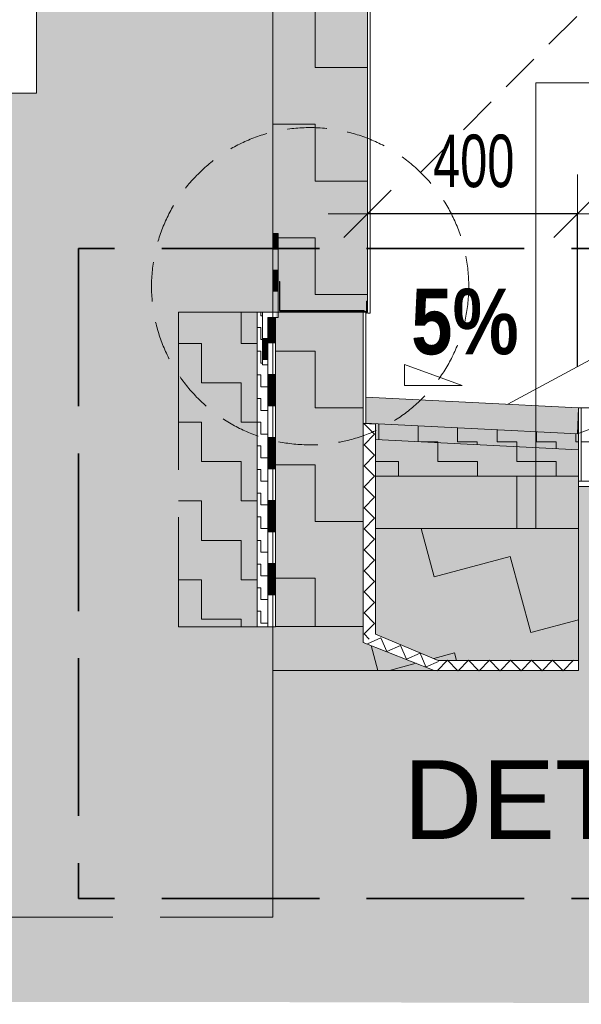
# Model space of a CAD drawing. Header units: millimetres. Extents: x 29003 to 60673, y -60985 to 17010.
# Tile 119 of 128: x 42854 to 43923, y 9017 to 10891. Entities that reach past the tile are written whole.
import ezdxf

# ---------------------------------------------------------------- set-up
doc = ezdxf.new("R2010")
doc.units = ezdxf.units.MM
doc.header["$PDMODE"] = 65
doc.linetypes.add('Carkovana 2x_1', pattern=[390, 300, -90])
doc.linetypes.add('JIS_02_1.2', pattern=[115, 75, -40])
for name, color, linetype, lineweight in [('XR$1$ŘEZY_1', 7, 'Continuous', 25), ('XR$2$ŘEZY - KOTY_ TEXTY_1', 7, 'Continuous', 25), ('XR$3$ŘEZY - FILING_1', 7, 'Continuous', 25)]:
    doc.layers.add(name, color=color, linetype=linetype, lineweight=lineweight)
doc.styles.add('ARIAL', font='ARIAL.TTF')
doc.styles.add('ARIALNARROW', font='ARIALN.TTF')
doc.dimstyles.new('DIMSTYLE_4', dxfattribs={"dimtxt": 100, "dimasz": 150, "dimexe": 0, "dimexo": 0, "dimgap": 50, "dimtad": 2, "dimdec": 0, "dimrnd": 5, "dimzin": 12, "dimdsep": 46, "dimtxsty": 'ARIALNARROW', "dimblk1": 'ALL_ML_STRICH', "dimblk2": 'ALL_ML_STRICH', "dimsah": 1, "dimcen": 0, "dimclrd": 6, "dimclre": 6, "dimclrt": 6, "dimadec": 0, "dimazin": 0, "dimtfac": 1, "dimtdec": 0, "dimtix": 1, "dimtmove": 2, "dimatfit": 3, "dimfxl": 0, "dimtzin": 0, "dimlwd": 0, "dimlwe": 13, "dimarcsym": 0})
pattern_1 = [(0, (150, 150), (75, 75), [75, -75]), (90, (150, 150), (-75, 75), [75, -75])]
pattern_2 = [(0, (75, 75), (37.5, 37.5), [37.5, -37.5]), (90, (75, 75), (-37.5, 37.5), [37.5, -37.5])]
pattern_3 = [(0, (216, 216), (108, 108), [108, -108]), (90, (216, 216), (-108, 108), [108, -108])]
pattern_4 = [(15, (212.13, 367.42), (106.066, 183.71173), [150, -150]), (105, (212.13, 367.42), (-183.71173, 106.066), [150, -150])]

# ---------------------------------------------------------------- blocks, each defined once
blk = doc.blocks.new('VZOROVÁ ČÁRA_75')
at = {"layer": 'XR$1$ŘEZY_1', "color": 7, "linetype": 'Continuous', "lineweight": 13}
for p, q in [((43345.9, 10334.2), (43325.9, 10334.2)), ((43345.9, 10324.2), (43325.9, 10324.2)), ((43345.9, 10324.2), (43325.9, 10324.2))]:
    blk.add_line(p, q, dxfattribs=at)
blk = doc.blocks.new('VZOROVÁ ČÁRA_76')
at = {"layer": 'XR$1$ŘEZY_1', "color": 7, "linetype": 'Continuous', "lineweight": 13}
for p, q in [((43315.9, 10324.2), (43315.9, 10284.2)), ((43325.9, 10284.2), (43315.9, 10284.2)), ((43315.9, 10284.2), (43315.9, 10244.2)), ((43325.9, 10283.4), (43315.9, 10283.4)), ((43325.9, 10282.6), (43315.9, 10282.6)), ((43325.9, 10281.8), (43315.9, 10281.8)), ((43325.9, 10281), (43315.9, 10281)), ((43325.9, 10280.2), (43315.9, 10280.2)), ((43325.9, 10279.4), (43315.9, 10279.4)), ((43325.9, 10278.6), (43315.9, 10278.6)), ((43325.9, 10277.8), (43315.9, 10277.8)), ((43325.9, 10277), (43315.9, 10277)), ((43325.9, 10276.2), (43315.9, 10276.2)), ((43325.9, 10275.4), (43315.9, 10275.4)), ((43325.9, 10274.6), (43315.9, 10274.6)), ((43325.9, 10273.8), (43315.9, 10273.8)), ((43325.9, 10273), (43315.9, 10273)), ((43325.9, 10272.2), (43315.9, 10272.2)), ((43325.9, 10284.2), (43325.9, 10244.2)), ((43325.9, 10284.2), (43325.9, 10244.2)), ((43325.9, 10284.2), (43325.9, 10244.2)), ((43325.9, 10284.2), (43325.9, 10244.2)), ((43325.9, 10284.2), (43325.9, 10244.2)), ((43325.9, 10271.4), (43315.9, 10271.4)), ((43325.9, 10270.6), (43315.9, 10270.6)), ((43325.9, 10269.8), (43315.9, 10269.8)), ((43325.9, 10269), (43315.9, 10269)), ((43325.9, 10268.2), (43315.9, 10268.2)), ((43325.9, 10267.4), (43315.9, 10267.4)), ((43325.9, 10266.6), (43315.9, 10266.6)), ((43325.9, 10265.8), (43315.9, 10265.8)), ((43325.9, 10265), (43315.9, 10265)), ((43325.9, 10264.2), (43315.9, 10264.2)), ((43325.9, 10263.4), (43315.9, 10263.4)), ((43325.9, 10262.6), (43315.9, 10262.6)), ((43325.9, 10261.8), (43315.9, 10261.8)), ((43325.9, 10261), (43315.9, 10261)), ((43325.9, 10260.2), (43315.9, 10260.2)), ((43325.9, 10259.4), (43315.9, 10259.4)), ((43325.9, 10258.6), (43315.9, 10258.6)), ((43325.9, 10257.8), (43315.9, 10257.8)), ((43325.9, 10257), (43315.9, 10257)), ((43325.9, 10256.2), (43315.9, 10256.2)), ((43325.9, 10255.4), (43315.9, 10255.4)), ((43325.9, 10254.6), (43315.9, 10254.6)), ((43325.9, 10253.8), (43315.9, 10253.8)), ((43325.9, 10253), (43315.9, 10253)), ((43325.9, 10252.2), (43315.9, 10252.2)), ((43325.9, 10251.4), (43315.9, 10251.4)), ((43325.9, 10250.6), (43315.9, 10250.6)), ((43325.9, 10249.8), (43315.9, 10249.8)), ((43325.9, 10249), (43315.9, 10249)), ((43325.9, 10248.2), (43315.9, 10248.2)), ((43325.9, 10247.4), (43315.9, 10247.4)), ((43325.9, 10246.6), (43315.9, 10246.6)), ((43325.9, 10245.8), (43315.9, 10245.8)), ((43325.9, 10245), (43315.9, 10245)), ((43315.9, 10244.2), (43315.9, 10234.2)), ((43325.9, 10244.2), (43315.9, 10244.2)), ((43325.9, 10244.2), (43325.9, 10234.2)), ((43325.9, 10244.2), (43325.9, 10234.2))]:
    blk.add_line(p, q, dxfattribs=at)
blk.add_lwpolyline([(43325.9, 10324.2), (43325.9, 10284.2), (43325.9, 10244.2)], dxfattribs=at)
blk.add_lwpolyline([(43325.9, 10324.2), (43325.9, 10284.2), (43325.9, 10244.2)], dxfattribs=at)
blk = doc.blocks.new('VZOROVÁ ČÁRA_77')
at = {"layer": 'XR$1$ŘEZY_1', "color": 7, "linetype": 'Continuous', "lineweight": 13}
for p, q in [((43335.9, 10454.2), (43335.9, 10484.2)), ((43335.9, 10454.2), (43335.9, 10484.2)), ((43335.9, 10454.2), (43335.9, 10484.2)), ((43335.9, 10454.2), (43335.9, 10484.2)), ((43335.9, 10454.2), (43335.9, 10484.2)), ((43335.9, 10483.8), (43345.9, 10483.8)), ((43335.9, 10483), (43345.9, 10483)), ((43335.9, 10482.2), (43345.9, 10482.2)), ((43335.9, 10481.4), (43345.9, 10481.4)), ((43335.9, 10480.6), (43345.9, 10480.6)), ((43335.9, 10479.8), (43345.9, 10479.8)), ((43335.9, 10479), (43345.9, 10479)), ((43335.9, 10478.2), (43345.9, 10478.2)), ((43345.9, 10454.2), (43345.9, 10484.2)), ((43335.9, 10477.4), (43345.9, 10477.4)), ((43335.9, 10476.6), (43345.9, 10476.6)), ((43335.9, 10475.8), (43345.9, 10475.8)), ((43335.9, 10475), (43345.9, 10475)), ((43335.9, 10474.2), (43345.9, 10474.2)), ((43335.9, 10473.4), (43345.9, 10473.4)), ((43335.9, 10472.6), (43345.9, 10472.6)), ((43335.9, 10471.8), (43345.9, 10471.8)), ((43335.9, 10471), (43345.9, 10471)), ((43335.9, 10470.2), (43345.9, 10470.2)), ((43335.9, 10469.4), (43345.9, 10469.4)), ((43335.9, 10468.6), (43345.9, 10468.6)), ((43335.9, 10467.8), (43345.9, 10467.8)), ((43335.9, 10467), (43345.9, 10467)), ((43335.9, 10466.2), (43345.9, 10466.2)), ((43335.9, 10465.4), (43345.9, 10465.4)), ((43335.9, 10464.6), (43345.9, 10464.6)), ((43335.9, 10463.8), (43345.9, 10463.8)), ((43335.9, 10463), (43345.9, 10463)), ((43335.9, 10462.2), (43345.9, 10462.2)), ((43335.9, 10461.4), (43345.9, 10461.4)), ((43335.9, 10460.6), (43345.9, 10460.6)), ((43335.9, 10459.8), (43345.9, 10459.8)), ((43335.9, 10459), (43345.9, 10459)), ((43335.9, 10458.2), (43345.9, 10458.2)), ((43335.9, 10457.4), (43345.9, 10457.4)), ((43335.9, 10456.6), (43345.9, 10456.6)), ((43335.9, 10455.8), (43345.9, 10455.8)), ((43335.9, 10455), (43345.9, 10455)), ((43335.9, 10454.2), (43345.9, 10454.2)), ((43345.9, 10414.2), (43345.9, 10454.2)), ((43335.9, 10374.2), (43335.9, 10414.2)), ((43335.9, 10374.2), (43335.9, 10414.2)), ((43335.9, 10374.2), (43335.9, 10414.2)), ((43335.9, 10374.2), (43335.9, 10414.2)), ((43335.9, 10374.2), (43335.9, 10414.2)), ((43335.9, 10414.2), (43345.9, 10414.2)), ((43335.9, 10413.4), (43345.9, 10413.4)), ((43335.9, 10412.6), (43345.9, 10412.6)), ((43335.9, 10411.8), (43345.9, 10411.8)), ((43335.9, 10411), (43345.9, 10411)), ((43335.9, 10410.2), (43345.9, 10410.2)), ((43335.9, 10409.4), (43345.9, 10409.4)), ((43335.9, 10408.6), (43345.9, 10408.6)), ((43335.9, 10407.8), (43345.9, 10407.8)), ((43335.9, 10407), (43345.9, 10407)), ((43335.9, 10406.2), (43345.9, 10406.2)), ((43335.9, 10405.4), (43345.9, 10405.4)), ((43335.9, 10404.6), (43345.9, 10404.6)), ((43335.9, 10403.8), (43345.9, 10403.8)), ((43335.9, 10403), (43345.9, 10403)), ((43345.9, 10374.2), (43345.9, 10414.2)), ((43335.9, 10402.2), (43345.9, 10402.2)), ((43335.9, 10401.4), (43345.9, 10401.4)), ((43335.9, 10400.6), (43345.9, 10400.6)), ((43335.9, 10399.8), (43345.9, 10399.8)), ((43335.9, 10399), (43345.9, 10399)), ((43335.9, 10398.2), (43345.9, 10398.2)), ((43335.9, 10397.4), (43345.9, 10397.4)), ((43335.9, 10396.6), (43345.9, 10396.6)), ((43335.9, 10395.8), (43345.9, 10395.8)), ((43335.9, 10395), (43345.9, 10395)), ((43335.9, 10394.2), (43345.9, 10394.2)), ((43335.9, 10393.4), (43345.9, 10393.4)), ((43335.9, 10392.6), (43345.9, 10392.6)), ((43335.9, 10391.8), (43345.9, 10391.8)), ((43335.9, 10391), (43345.9, 10391)), ((43335.9, 10390.2), (43345.9, 10390.2)), ((43335.9, 10389.4), (43345.9, 10389.4)), ((43335.9, 10388.6), (43345.9, 10388.6)), ((43335.9, 10387.8), (43345.9, 10387.8)), ((43335.9, 10387), (43345.9, 10387)), ((43335.9, 10386.2), (43345.9, 10386.2)), ((43335.9, 10385.4), (43345.9, 10385.4)), ((43335.9, 10384.6), (43345.9, 10384.6)), ((43335.9, 10383.8), (43345.9, 10383.8)), ((43335.9, 10383), (43345.9, 10383)), ((43335.9, 10382.2), (43345.9, 10382.2)), ((43335.9, 10381.4), (43345.9, 10381.4)), ((43335.9, 10380.6), (43345.9, 10380.6)), ((43335.9, 10379.8), (43345.9, 10379.8)), ((43335.9, 10379), (43345.9, 10379)), ((43335.9, 10378.2), (43345.9, 10378.2)), ((43335.9, 10377.4), (43345.9, 10377.4)), ((43335.9, 10376.6), (43345.9, 10376.6)), ((43335.9, 10375.8), (43345.9, 10375.8)), ((43335.9, 10375), (43345.9, 10375)), ((43335.9, 10374.2), (43345.9, 10374.2)), ((43345.9, 10334.2), (43345.9, 10374.2))]:
    blk.add_line(p, q, dxfattribs=at)
for points in [[(43335.9, 10414.2), (43335.9, 10454.2), (43335.9, 10484.2)], [(43335.9, 10414.2), (43335.9, 10454.2), (43335.9, 10484.2)], [(43335.9, 10334.2), (43335.9, 10374.2), (43335.9, 10414.2)], [(43335.9, 10334.2), (43335.9, 10374.2), (43335.9, 10414.2)]]:
    blk.add_lwpolyline(points, dxfattribs=at)
blk = doc.blocks.new('VZOROVÁ ČÁRA_78')
at = {"layer": 'XR$1$ŘEZY_1', "color": 7, "linetype": 'Continuous', "lineweight": 13}
for p, q in [((43325.9, 10276.1), (43325.9, 10324.2)), ((43325.9, 10276.1), (43325.9, 10324.2)), ((43325.9, 10276.1), (43325.9, 10324.2)), ((43325.9, 10276.1), (43325.9, 10324.2)), ((43325.9, 10276.1), (43325.9, 10324.2)), ((43325.9, 10324.1), (43340.9, 10324.1)), ((43325.9, 10322.9), (43340.9, 10322.9)), ((43325.9, 10321.7), (43340.9, 10321.7)), ((43325.9, 10320.5), (43340.9, 10320.5)), ((43325.9, 10319.3), (43340.9, 10319.3)), ((43325.9, 10318.1), (43340.9, 10318.1)), ((43325.9, 10316.9), (43340.9, 10316.9)), ((43325.9, 10315.7), (43340.9, 10315.7)), ((43325.9, 10314.5), (43340.9, 10314.5)), ((43325.9, 10313.3), (43340.9, 10313.3)), ((43325.9, 10312.1), (43340.9, 10312.1)), ((43325.9, 10310.9), (43340.9, 10310.9)), ((43325.9, 10309.7), (43340.9, 10309.7)), ((43340.9, 10276.1), (43340.9, 10324.2)), ((43325.9, 10308.5), (43340.9, 10308.5)), ((43325.9, 10307.3), (43340.9, 10307.3)), ((43325.9, 10306.1), (43340.9, 10306.1)), ((43325.9, 10304.9), (43340.9, 10304.9)), ((43325.9, 10303.7), (43340.9, 10303.7)), ((43325.9, 10302.5), (43340.9, 10302.5)), ((43325.9, 10301.3), (43340.9, 10301.3)), ((43325.9, 10300.1), (43340.9, 10300.1)), ((43325.9, 10298.9), (43340.9, 10298.9)), ((43325.9, 10297.7), (43340.9, 10297.7)), ((43325.9, 10296.5), (43340.9, 10296.5)), ((43325.9, 10295.3), (43340.9, 10295.3)), ((43325.9, 10294.1), (43340.9, 10294.1)), ((43325.9, 10292.9), (43340.9, 10292.9)), ((43325.9, 10291.7), (43340.9, 10291.7)), ((43325.9, 10290.5), (43340.9, 10290.5)), ((43325.9, 10289.3), (43340.9, 10289.3)), ((43325.9, 10288.1), (43340.9, 10288.1)), ((43325.9, 10286.9), (43340.9, 10286.9)), ((43325.9, 10285.7), (43340.9, 10285.7)), ((43325.9, 10284.5), (43340.9, 10284.5)), ((43325.9, 10283.3), (43340.9, 10283.3)), ((43325.9, 10282.1), (43340.9, 10282.1)), ((43325.9, 10280.9), (43340.9, 10280.9)), ((43325.9, 10279.7), (43340.9, 10279.7)), ((43325.9, 10278.5), (43340.9, 10278.5)), ((43325.9, 10277.3), (43340.9, 10277.3)), ((43325.9, 10276.1), (43340.9, 10276.1)), ((43340.9, 10216.1), (43340.9, 10276.1)), ((43325.9, 10156.1), (43325.9, 10216.1)), ((43325.9, 10156.1), (43325.9, 10216.1)), ((43325.9, 10156.1), (43325.9, 10216.1)), ((43325.9, 10156.1), (43325.9, 10216.1)), ((43325.9, 10156.1), (43325.9, 10216.1)), ((43325.9, 10216.1), (43340.9, 10216.1)), ((43340.9, 10156.1), (43340.9, 10216.1)), ((43325.9, 10214.9), (43340.9, 10214.9)), ((43325.9, 10213.7), (43340.9, 10213.7)), ((43325.9, 10212.5), (43340.9, 10212.5)), ((43325.9, 10211.3), (43340.9, 10211.3)), ((43325.9, 10210.1), (43340.9, 10210.1)), ((43325.9, 10208.9), (43340.9, 10208.9)), ((43325.9, 10207.7), (43340.9, 10207.7)), ((43325.9, 10206.5), (43340.9, 10206.5)), ((43325.9, 10205.3), (43340.9, 10205.3)), ((43325.9, 10204.1), (43340.9, 10204.1)), ((43325.9, 10202.9), (43340.9, 10202.9)), ((43325.9, 10201.7), (43340.9, 10201.7)), ((43325.9, 10200.5), (43340.9, 10200.5)), ((43325.9, 10199.3), (43340.9, 10199.3)), ((43325.9, 10198.1), (43340.9, 10198.1)), ((43325.9, 10196.9), (43340.9, 10196.9)), ((43325.9, 10195.7), (43340.9, 10195.7)), ((43325.9, 10194.5), (43340.9, 10194.5)), ((43325.9, 10193.3), (43340.9, 10193.3)), ((43325.9, 10192.1), (43340.9, 10192.1)), ((43325.9, 10190.9), (43340.9, 10190.9)), ((43325.9, 10189.7), (43340.9, 10189.7)), ((43325.9, 10188.5), (43340.9, 10188.5)), ((43325.9, 10187.3), (43340.9, 10187.3)), ((43325.9, 10186.1), (43340.9, 10186.1)), ((43325.9, 10184.9), (43340.9, 10184.9)), ((43325.9, 10183.7), (43340.9, 10183.7)), ((43325.9, 10182.5), (43340.9, 10182.5)), ((43325.9, 10181.3), (43340.9, 10181.3)), ((43325.9, 10180.1), (43340.9, 10180.1)), ((43325.9, 10178.9), (43340.9, 10178.9)), ((43325.9, 10177.7), (43340.9, 10177.7)), ((43325.9, 10176.5), (43340.9, 10176.5)), ((43325.9, 10175.3), (43340.9, 10175.3)), ((43325.9, 10174.1), (43340.9, 10174.1)), ((43325.9, 10172.9), (43340.9, 10172.9)), ((43325.9, 10171.7), (43340.9, 10171.7)), ((43325.9, 10170.5), (43340.9, 10170.5)), ((43325.9, 10169.3), (43340.9, 10169.3)), ((43325.9, 10168.1), (43340.9, 10168.1)), ((43325.9, 10166.9), (43340.9, 10166.9)), ((43325.9, 10165.7), (43340.9, 10165.7)), ((43325.9, 10164.5), (43340.9, 10164.5)), ((43325.9, 10163.3), (43340.9, 10163.3)), ((43325.9, 10162.1), (43340.9, 10162.1)), ((43325.9, 10160.9), (43340.9, 10160.9)), ((43325.9, 10159.7), (43340.9, 10159.7)), ((43325.9, 10158.5), (43340.9, 10158.5)), ((43325.9, 10157.3), (43340.9, 10157.3)), ((43325.9, 10156.1), (43340.9, 10156.1)), ((43340.9, 10096.1), (43340.9, 10156.1)), ((43325.9, 10036.1), (43325.9, 10096.1)), ((43325.9, 10036.1), (43325.9, 10096.1)), ((43325.9, 10036.1), (43325.9, 10096.1)), ((43325.9, 10036.1), (43325.9, 10096.1)), ((43325.9, 10036.1), (43325.9, 10096.1)), ((43325.9, 10096.1), (43340.9, 10096.1)), ((43325.9, 10094.9), (43340.9, 10094.9)), ((43325.9, 10093.7), (43340.9, 10093.7)), ((43325.9, 10092.5), (43340.9, 10092.5)), ((43325.9, 10091.3), (43340.9, 10091.3)), ((43325.9, 10090.1), (43340.9, 10090.1)), ((43325.9, 10088.9), (43340.9, 10088.9)), ((43325.9, 10087.7), (43340.9, 10087.7)), ((43325.9, 10086.5), (43340.9, 10086.5)), ((43325.9, 10085.3), (43340.9, 10085.3)), ((43325.9, 10084.1), (43340.9, 10084.1)), ((43340.9, 10036.1), (43340.9, 10096.1)), ((43325.9, 10082.9), (43340.9, 10082.9)), ((43325.9, 10081.7), (43340.9, 10081.7)), ((43325.9, 10080.5), (43340.9, 10080.5)), ((43325.9, 10079.3), (43340.9, 10079.3)), ((43325.9, 10078.1), (43340.9, 10078.1)), ((43325.9, 10076.9), (43340.9, 10076.9)), ((43325.9, 10075.7), (43340.9, 10075.7)), ((43325.9, 10074.5), (43340.9, 10074.5)), ((43325.9, 10073.3), (43340.9, 10073.3)), ((43325.9, 10072.1), (43340.9, 10072.1)), ((43325.9, 10070.9), (43340.9, 10070.9)), ((43325.9, 10069.7), (43340.9, 10069.7)), ((43325.9, 10068.5), (43340.9, 10068.5)), ((43325.9, 10067.3), (43340.9, 10067.3)), ((43325.9, 10066.1), (43340.9, 10066.1)), ((43325.9, 10064.9), (43340.9, 10064.9)), ((43325.9, 10063.7), (43340.9, 10063.7)), ((43325.9, 10062.5), (43340.9, 10062.5)), ((43325.9, 10061.3), (43340.9, 10061.3)), ((43325.9, 10060.1), (43340.9, 10060.1)), ((43325.9, 10058.9), (43340.9, 10058.9)), ((43325.9, 10057.7), (43340.9, 10057.7)), ((43325.9, 10056.5), (43340.9, 10056.5)), ((43325.9, 10055.3), (43340.9, 10055.3)), ((43325.9, 10054.1), (43340.9, 10054.1)), ((43325.9, 10052.9), (43340.9, 10052.9)), ((43325.9, 10051.7), (43340.9, 10051.7)), ((43325.9, 10050.5), (43340.9, 10050.5)), ((43325.9, 10049.3), (43340.9, 10049.3)), ((43325.9, 10048.1), (43340.9, 10048.1)), ((43325.9, 10046.9), (43340.9, 10046.9)), ((43325.9, 10045.7), (43340.9, 10045.7)), ((43325.9, 10044.5), (43340.9, 10044.5)), ((43325.9, 10043.3), (43340.9, 10043.3)), ((43325.9, 10042.1), (43340.9, 10042.1)), ((43325.9, 10040.9), (43340.9, 10040.9)), ((43325.9, 10039.7), (43340.9, 10039.7)), ((43325.9, 10038.5), (43340.9, 10038.5)), ((43325.9, 10037.3), (43340.9, 10037.3)), ((43325.9, 10036.1), (43340.9, 10036.1)), ((43340.9, 9976.1), (43340.9, 10036.1)), ((43325.9, 9916.1), (43325.9, 9976.1)), ((43325.9, 9916.1), (43325.9, 9976.1)), ((43325.9, 9916.1), (43325.9, 9976.1)), ((43325.9, 9916.1), (43325.9, 9976.1)), ((43325.9, 9916.1), (43325.9, 9976.1)), ((43325.9, 9976.1), (43340.9, 9976.1)), ((43325.9, 9974.9), (43340.9, 9974.9)), ((43325.9, 9973.7), (43340.9, 9973.7)), ((43325.9, 9972.5), (43340.9, 9972.5)), ((43340.9, 9916.1), (43340.9, 9976.1)), ((43325.9, 9971.3), (43340.9, 9971.3)), ((43325.9, 9970.1), (43340.9, 9970.1)), ((43325.9, 9968.9), (43340.9, 9968.9)), ((43325.9, 9967.7), (43340.9, 9967.7)), ((43325.9, 9966.5), (43340.9, 9966.5)), ((43325.9, 9965.3), (43340.9, 9965.3)), ((43325.9, 9964.1), (43340.9, 9964.1)), ((43325.9, 9962.9), (43340.9, 9962.9)), ((43325.9, 9961.7), (43340.9, 9961.7)), ((43325.9, 9960.5), (43340.9, 9960.5)), ((43325.9, 9959.3), (43340.9, 9959.3)), ((43325.9, 9958.1), (43340.9, 9958.1)), ((43325.9, 9956.9), (43340.9, 9956.9)), ((43325.9, 9955.7), (43340.9, 9955.7)), ((43325.9, 9954.5), (43340.9, 9954.5)), ((43325.9, 9953.3), (43340.9, 9953.3)), ((43325.9, 9952.1), (43340.9, 9952.1)), ((43325.9, 9950.9), (43340.9, 9950.9)), ((43325.9, 9949.7), (43340.9, 9949.7)), ((43325.9, 9948.5), (43340.9, 9948.5)), ((43325.9, 9947.3), (43340.9, 9947.3)), ((43325.9, 9946.1), (43340.9, 9946.1)), ((43325.9, 9944.9), (43340.9, 9944.9)), ((43325.9, 9943.7), (43340.9, 9943.7)), ((43325.9, 9942.5), (43340.9, 9942.5)), ((43325.9, 9941.3), (43340.9, 9941.3)), ((43325.9, 9940.1), (43340.9, 9940.1)), ((43325.9, 9938.9), (43340.9, 9938.9)), ((43325.9, 9937.7), (43340.9, 9937.7)), ((43325.9, 9936.5), (43340.9, 9936.5)), ((43325.9, 9935.3), (43340.9, 9935.3)), ((43325.9, 9934.1), (43340.9, 9934.1)), ((43325.9, 9932.9), (43340.9, 9932.9)), ((43325.9, 9931.7), (43340.9, 9931.7)), ((43325.9, 9930.5), (43340.9, 9930.5)), ((43325.9, 9929.3), (43340.9, 9929.3)), ((43325.9, 9928.1), (43340.9, 9928.1)), ((43325.9, 9926.9), (43340.9, 9926.9)), ((43325.9, 9925.7), (43340.9, 9925.7)), ((43325.9, 9924.5), (43340.9, 9924.5)), ((43325.9, 9923.3), (43340.9, 9923.3)), ((43325.9, 9922.1), (43340.9, 9922.1)), ((43325.9, 9920.9), (43340.9, 9920.9)), ((43325.9, 9919.7), (43340.9, 9919.7)), ((43325.9, 9918.5), (43340.9, 9918.5)), ((43325.9, 9917.3), (43340.9, 9917.3)), ((43325.9, 9916.1), (43340.9, 9916.1)), ((43340.9, 9856.1), (43340.9, 9916.1)), ((43325.9, 9796.1), (43325.9, 9856.1)), ((43325.9, 9796.1), (43325.9, 9856.1)), ((43325.9, 9796.1), (43325.9, 9856.1)), ((43325.9, 9796.1), (43325.9, 9856.1)), ((43325.9, 9796.1), (43325.9, 9856.1)), ((43325.9, 9856.1), (43340.9, 9856.1)), ((43325.9, 9854.9), (43340.9, 9854.9)), ((43325.9, 9853.7), (43340.9, 9853.7)), ((43325.9, 9852.5), (43340.9, 9852.5)), ((43325.9, 9851.3), (43340.9, 9851.3)), ((43325.9, 9850.1), (43340.9, 9850.1)), ((43325.9, 9848.9), (43340.9, 9848.9)), ((43325.9, 9847.7), (43340.9, 9847.7)), ((43325.9, 9846.5), (43340.9, 9846.5)), ((43325.9, 9845.3), (43340.9, 9845.3)), ((43325.9, 9844.1), (43340.9, 9844.1)), ((43325.9, 9842.9), (43340.9, 9842.9)), ((43325.9, 9841.7), (43340.9, 9841.7)), ((43325.9, 9840.5), (43340.9, 9840.5)), ((43340.9, 9796.1), (43340.9, 9856.1)), ((43325.9, 9839.3), (43340.9, 9839.3)), ((43325.9, 9838.1), (43340.9, 9838.1)), ((43325.9, 9836.9), (43340.9, 9836.9)), ((43325.9, 9835.7), (43340.9, 9835.7)), ((43325.9, 9834.5), (43340.9, 9834.5)), ((43325.9, 9833.3), (43340.9, 9833.3)), ((43325.9, 9832.1), (43340.9, 9832.1)), ((43325.9, 9830.9), (43340.9, 9830.9)), ((43325.9, 9829.7), (43340.9, 9829.7)), ((43325.9, 9828.5), (43340.9, 9828.5)), ((43325.9, 9827.3), (43340.9, 9827.3)), ((43325.9, 9826.1), (43340.9, 9826.1)), ((43325.9, 9824.9), (43340.9, 9824.9)), ((43325.9, 9823.7), (43340.9, 9823.7)), ((43325.9, 9822.5), (43340.9, 9822.5)), ((43325.9, 9821.3), (43340.9, 9821.3)), ((43325.9, 9820.1), (43340.9, 9820.1)), ((43325.9, 9818.9), (43340.9, 9818.9)), ((43325.9, 9817.7), (43340.9, 9817.7)), ((43325.9, 9816.5), (43340.9, 9816.5)), ((43325.9, 9815.3), (43340.9, 9815.3)), ((43325.9, 9814.1), (43340.9, 9814.1)), ((43325.9, 9812.9), (43340.9, 9812.9)), ((43325.9, 9811.7), (43340.9, 9811.7)), ((43325.9, 9810.5), (43340.9, 9810.5)), ((43325.9, 9809.3), (43340.9, 9809.3)), ((43325.9, 9808.1), (43340.9, 9808.1)), ((43325.9, 9806.9), (43340.9, 9806.9)), ((43325.9, 9805.7), (43340.9, 9805.7)), ((43325.9, 9804.5), (43340.9, 9804.5)), ((43325.9, 9803.3), (43340.9, 9803.3)), ((43325.9, 9802.1), (43340.9, 9802.1)), ((43325.9, 9800.9), (43340.9, 9800.9)), ((43325.9, 9799.7), (43340.9, 9799.7)), ((43325.9, 9798.5), (43340.9, 9798.5)), ((43325.9, 9797.3), (43340.9, 9797.3)), ((43325.9, 9796.1), (43340.9, 9796.1)), ((43340.9, 9736.1), (43340.9, 9796.1))]:
    blk.add_line(p, q, dxfattribs=at)
for points in [[(43325.9, 10216.1), (43325.9, 10276.1), (43325.9, 10324.2)], [(43325.9, 10216.1), (43325.9, 10276.1), (43325.9, 10324.2)], [(43325.9, 10096.1), (43325.9, 10156.1), (43325.9, 10216.1)], [(43325.9, 10096.1), (43325.9, 10156.1), (43325.9, 10216.1)], [(43325.9, 9976.1), (43325.9, 10036.1), (43325.9, 10096.1)], [(43325.9, 9976.1), (43325.9, 10036.1), (43325.9, 10096.1)], [(43325.9, 9856.1), (43325.9, 9916.1), (43325.9, 9976.1)], [(43325.9, 9856.1), (43325.9, 9916.1), (43325.9, 9976.1)], [(43325.9, 9736.1), (43325.9, 9736.1), (43325.9, 9796.1), (43325.9, 9856.1)], [(43325.9, 9736.1), (43325.9, 9736.1), (43325.9, 9796.1), (43325.9, 9856.1)]]:
    blk.add_lwpolyline(points, dxfattribs=at)
blk = doc.blocks.new('VZOROVÁ ČÁRA_80')
at = {"layer": 'XR$1$ŘEZY_1', "color": 7, "linetype": 'Continuous', "lineweight": 13}
for p, q in [((43648.3, 9651.8), (43648.3, 9651.8)), ((43648.3, 9651.8), (43648.3, 9651.8)), ((43688.3, 9651.8), (43688.3, 9651.8)), ((43688.3, 9651.8), (43688.3, 9651.8)), ((43728.3, 9651.8), (43728.3, 9651.8)), ((43728.3, 9651.8), (43728.3, 9651.8)), ((43768.3, 9651.8), (43768.3, 9651.8)), ((43768.3, 9651.8), (43768.3, 9651.8)), ((43808.3, 9651.8), (43808.3, 9651.8)), ((43808.3, 9651.8), (43808.3, 9651.8)), ((43848.3, 9651.8), (43848.3, 9651.8)), ((43848.3, 9651.8), (43848.3, 9651.8)), ((43888.3, 9651.8), (43888.3, 9651.8)), ((43888.3, 9651.8), (43888.3, 9651.8))]:
    blk.add_line(p, q, dxfattribs=at)
for points in [[(43648.3, 9651.8), (43668.2, 9671.8), (43688.2, 9651.8)], [(43688.3, 9651.8), (43708.2, 9671.8), (43728.2, 9651.8)], [(43728.3, 9651.8), (43748.2, 9671.8), (43768.2, 9651.8)], [(43768.3, 9651.8), (43788.2, 9671.8), (43808.2, 9651.8)], [(43808.3, 9651.8), (43828.2, 9671.8), (43848.2, 9651.8)], [(43848.3, 9651.8), (43868.2, 9671.8), (43888.2, 9651.8)], [(43888.3, 9651.8), (43908.2, 9671.8), (43908.2, 9671.8)]]:
    blk.add_lwpolyline(points, dxfattribs=at)
blk = doc.blocks.new('VZOROVÁ ČÁRA_81')
at = {"layer": 'XR$1$ŘEZY_1', "color": 7, "linetype": 'Continuous', "lineweight": 13}
for p, q in [((43515.7, 9702.9), (43515.7, 9702.9)), ((43515.7, 9702.9), (43515.7, 9702.9)), ((43552.9, 9688.3), (43552.9, 9688.3)), ((43552.9, 9688.3), (43552.9, 9688.3)), ((43590.2, 9673.8), (43590.2, 9673.8)), ((43590.2, 9673.8), (43590.2, 9673.8)), ((43627.4, 9659.2), (43651.3, 9669.7)), ((43627.4, 9659.2), (43627.4, 9659.2)), ((43627.4, 9659.2), (43627.4, 9659.2))]:
    blk.add_line(p, q, dxfattribs=at)
for points in [[(43515.7, 9702.9), (43541.5, 9714.3), (43552.8, 9688.4)], [(43552.9, 9688.4), (43578.8, 9699.7), (43590.1, 9673.8)], [(43590.2, 9673.8), (43616, 9685.1), (43627.3, 9659.2)]]:
    blk.add_lwpolyline(points, dxfattribs=at)
blk = doc.blocks.new('VZOROVÁ ČÁRA_82')
at = {"layer": 'XR$1$ŘEZY_1', "color": 7, "linetype": 'Continuous', "lineweight": 13}
for p, q in [((43509.3, 10122), (43509.3, 10122)), ((43509.3, 10122), (43509.3, 10122)), ((43509.3, 10082), (43509.3, 10082)), ((43509.3, 10082), (43509.3, 10082)), ((43509.3, 10042), (43509.3, 10042)), ((43509.3, 10042), (43509.3, 10042)), ((43509.3, 10002), (43509.3, 10002)), ((43509.3, 10002), (43509.3, 10002)), ((43509.3, 9962), (43509.3, 9962)), ((43509.3, 9962), (43509.3, 9962)), ((43509.3, 9922), (43509.3, 9922)), ((43509.3, 9922), (43509.3, 9922)), ((43509.3, 9882), (43509.3, 9882)), ((43509.3, 9882), (43509.3, 9882)), ((43509.3, 9842), (43509.3, 9842)), ((43509.3, 9842), (43509.3, 9842)), ((43509.3, 9802), (43509.3, 9802)), ((43509.3, 9802), (43509.3, 9802)), ((43509.3, 9762), (43509.3, 9762)), ((43509.3, 9762), (43509.3, 9762)), ((43509.3, 9722), (43509.3, 9722)), ((43509.3, 9722), (43509.3, 9722)), ((43509.3, 9722), (43519.1, 9712.3))]:
    blk.add_line(p, q, dxfattribs=at)
for points in [[(43509.3, 10122), (43529.2, 10102.1), (43509.3, 10082.1)], [(43509.3, 10082), (43529.2, 10062.1), (43509.3, 10042.1)], [(43509.3, 10042), (43529.2, 10022.1), (43509.3, 10002.1)], [(43509.3, 10002), (43529.2, 9982.1), (43509.3, 9962.1)], [(43509.3, 9962), (43529.2, 9942.1), (43509.3, 9922.1)], [(43509.3, 9922), (43529.2, 9902.1), (43509.3, 9882.1)], [(43509.3, 9882), (43529.2, 9862.1), (43509.3, 9842.1)], [(43509.3, 9842), (43529.2, 9822.1), (43509.3, 9802.1)], [(43509.3, 9802), (43529.2, 9782.1), (43509.3, 9762.1)], [(43509.3, 9762), (43529.2, 9742.1), (43509.3, 9722.1)]]:
    blk.add_lwpolyline(points, dxfattribs=at)
blk = doc.blocks.new('ALL_ML_STRICH')
at = {"color": 0, "linetype": 'ByBlock', "lineweight": -2}
for p, q in [((0, -0.5), (0, 0.5)), ((-0.3, -0.3), (0.3, 0.3)), ((-1, 0), (0.5, 0))]:
    blk.add_line(p, q, dxfattribs=at)
blk = doc.blocks.new('*D239')
at = {"layer": 'DEFPOINTS', "color": 6, "linetype": 'Continuous', "lineweight": 13}
for p in [(43915.7, 10521.8), (43515.7, 10172.9), (43915.7, 10102.7)]:
    blk.add_point(p, dxfattribs=at)
at = {"layer": 'XR$2$ŘEZY - KOTY_ TEXTY_1', "color": 6, "linetype": 'Continuous', "lineweight": -2}
for p, q in [((43515.7, 10521.8), (43515.7, 10521.8)), ((43915.7, 10521.8), (43515.7, 10521.8)), ((43915.7, 10230.4), (43915.7, 10521.8))]:
    blk.add_line(p, q, dxfattribs=at)
at = {"layer": 'XR$2$ŘEZY - KOTY_ TEXTY_1', "color": 6, "linetype": 'Continuous', "lineweight": 13, "xscale": 150, "yscale": 150, "zscale": 150}
for p, rotation in [((43515.7, 10521.8), 180), ((43915.7, 10521.8), 360)]:
    blk.add_blockref('ALL_ML_STRICH', p, dxfattribs=dict(at, rotation=rotation))
at = {"layer": 'XR$2$ŘEZY - KOTY_ TEXTY_1', "color": 6, "linetype": 'Continuous', "lineweight": 13, "insert": (43718.2, 10621.8), "char_height": 100, "width": 243.429, "attachment_point": 5, "style": 'ARIALNARROW'}
blk.add_mtext('\\W0.81;\\A1;{400}', dxfattribs=at)
blk = doc.blocks.new('*D286')
at = {"layer": 'DEFPOINTS', "color": 6, "linetype": 'Continuous', "lineweight": 13}
for p in [(43917.7, 10152.6), (43917.7, 9652.6), (44290.7, 9652.6)]:
    blk.add_point(p, dxfattribs=at)
at = {"layer": 'XR$2$ŘEZY - KOTY_ TEXTY_1', "color": 6, "linetype": 'Continuous', "lineweight": -2}
for p, q in [((44290.7, 10152.6), (44290.7, 10152.6)), ((44290.7, 9652.6), (44290.7, 10152.6)), ((44054.9, 9652.6), (44290.7, 9652.6))]:
    blk.add_line(p, q, dxfattribs=at)
at = {"layer": 'XR$2$ŘEZY - KOTY_ TEXTY_1', "color": 6, "linetype": 'Continuous', "lineweight": 13, "xscale": 150, "yscale": 150, "zscale": 150}
for p, rotation in [((44290.7, 10152.6), 90), ((44290.7, 9652.6), 270)]:
    blk.add_blockref('ALL_ML_STRICH', p, dxfattribs=dict(at, rotation=rotation))
at = {"layer": 'XR$2$ŘEZY - KOTY_ TEXTY_1', "color": 6, "linetype": 'Continuous', "lineweight": 13, "insert": (44190.7, 9905.2), "char_height": 100, "width": 243.429, "attachment_point": 5, "rotation": 90, "style": 'ARIALNARROW'}
blk.add_mtext('\\W0.81;\\A1;{500}', dxfattribs=at)

msp = doc.modelspace()

# ---------------------------------------------------------------- hatches: boundary and pattern name
at = {"layer": 'XR$3$ŘEZY - FILING_1', "linetype": 'Continuous', "lineweight": 13}
for color, points in [(254, [(43335.9, 11156.2), (42885.9, 11156.2), (42885.9, 10751.2), (37355.9, 10751.2), (37355.9, 13501.2), (42885.9, 13501.2), (42885.9, 13241.2), (43185.9, 13241.2), (43185.9, 13542.3), (43640, 13537), (43640, 13722), (37355.9, 13831.7), (37355.9, 15551.2), (37655.9, 15551.2), (37655.9, 15738.8), (35172.3, 15738.8), (35163.5, 15665.6), (35111.4, 15551.2), (35183.4, 15551.2), (35183.4, 15271.2), (35383.4, 15271.2), (35383.4, 15551.2), (36905.9, 15551.2), (36905.9, 10751.2), (36221.2, 10751.2), (36236.5, 10723.7), (36259.9, 10696.5), (36279.3, 10661.4), (36294.9, 10622.5), (36310.5, 10579.6), (36337.8, 10548.5), (36368.9, 10517.3), (36396.2, 10486.2), (36411.7, 10443.3), (36412.8, 10401.2), (42731, 10401.2), (42731, 9182.6), (43335.9, 9182.6), (43335.9, 9735.7), (43305.9, 9735.7), (43305.9, 10334.2), (43335.9, 10334.2)]), (253, [(43915.7, 10102.7), (43917.7, 10152.6), (43512.7, 10172.9), (43512.7, 10122.8)])]:
    msp.add_hatch(color=color, dxfattribs=at).paths.add_polyline_path(points)
for color, points in [(11, [(43335.9, 11206.6), (43335.9, 10334.2), (43515.9, 10334.2), (43515.9, 11195)]), (9, [(44740.6, 9016.9), (44740.6, 10002.6), (43917.7, 10002.6), (43917.7, 9652.6), (43335.9, 9652.6), (43335.9, 9182.6), (42731, 9182.6), (42731, 10401.2), (36412.8, 10401.2), (36641, 9021.1), (43331, 9021.1)]), (11, [(43340.9, 10334.2), (43340.9, 9984.2), (43340.9, 9735.7), (43507.7, 9736.1), (43507.7, 9984.2), (43507.7, 10334.2)]), (11, [(43917.7, 10152.6), (43915.7, 10102.7), (43530.9, 10121.9), (43530.9, 10091.9), (43917.7, 10072.6)]), (11, [(43917.7, 10022.6), (43917.7, 10072.6), (43530.9, 10091.9), (43530.9, 10022.6)]), (11, [(43917.7, 9922.6), (43917.7, 10022.6), (43530.9, 10022.6), (43530.9, 9922.6)]), (11, [(43917.7, 9671.5), (43917.7, 9922.6), (43530.9, 9922.6), (43530.9, 9721.5), (43650.7, 9671.5)]), (11, [(43507.7, 9736.1), (43340.9, 9735.7), (43335.9, 9735.7), (43335.9, 9652.6), (43643, 9652.6), (43507.7, 9705.6)])]:
    msp.add_hatch(color=color, dxfattribs=at).paths.add_polyline_path(points, flags=0)
h = msp.add_hatch(dxfattribs=at)
h.set_pattern_fill('VZOR', scale=108, style=0, pattern_type=2)
h.set_pattern_definition(pattern_3)
h.paths.add_polyline_path([(43335.9, 11206.6), (43335.9, 10334.2), (43515.9, 10334.2), (43515.9, 11195)], flags=0)
h = msp.add_hatch(dxfattribs=at)
h.set_pattern_fill('VZOR', color=253, scale=75, style=0, pattern_type=2)
h.set_pattern_definition(pattern_1)
h.paths.add_polyline_path([(43155.9, 10334.2), (43156, 9735.7), (43306, 9735.7), (43305.9, 10334.2)], flags=0)
h = msp.add_hatch(dxfattribs=at)
h.set_pattern_fill('VZOR', scale=22.5, style=0, pattern_type=2)
h.set_pattern_definition([(0, (45, 45), (22.5, 22.5), [22.5, -22.5]), (90, (45, 45), (-22.5, 22.5), [22.5, -22.5])])
h.paths.add_polyline_path([(43315.9, 10234.2), (43315.9, 10334.2), (43305.9, 10334.2), (43306, 9735.7), (43325.9, 9735.7), (43325.9, 10234.2)], flags=0)
h = msp.add_hatch(dxfattribs=at)
h.set_pattern_fill('VZOR', scale=108, style=0, pattern_type=2)
h.set_pattern_definition(pattern_3)
h.paths.add_polyline_path([(43340.9, 10334.2), (43340.9, 9984.2), (43340.9, 9735.7), (43507.7, 9736.1), (43507.7, 9984.2), (43507.7, 10334.2)], flags=0)
h = msp.add_hatch(dxfattribs=at)
h.set_pattern_fill('VZOR', scale=37.5, style=0, pattern_type=2)
h.set_pattern_definition(pattern_2)
h.paths.add_polyline_path([(43917.7, 10152.6), (43915.7, 10102.7), (43530.9, 10121.9), (43530.9, 10091.9), (43917.7, 10072.6)], flags=0)
h = msp.add_hatch(dxfattribs=at)
h.set_pattern_fill('VZOR', color=250, scale=37.5, style=0, pattern_type=2)
h.set_pattern_definition(pattern_2)
h.paths.add_polyline_path([(44740.6, 10002.6), (44751, 10152.6), (43922.7, 10152.6), (43922.7, 10012.6), (43917.7, 10002.6)], flags=0)
h = msp.add_hatch(dxfattribs=at)
h.set_pattern_fill('VZOR', scale=75, style=0, pattern_type=2)
h.set_pattern_definition(pattern_1)
h.paths.add_polyline_path([(43917.7, 10022.6), (43917.7, 10072.6), (43530.9, 10091.9), (43530.9, 10022.6)], flags=0)
h = msp.add_hatch(dxfattribs=at)
h.set_pattern_fill('VZOR', scale=150, style=0, pattern_type=2)
h.set_pattern_definition([(0, (300, 300), (150, 150), [150, -150]), (90, (300, 300), (-150, 150), [150, -150])])
h.paths.add_polyline_path([(43917.7, 9922.6), (43917.7, 10022.6), (43530.9, 10022.6), (43530.9, 9922.6)], flags=0)
h = msp.add_hatch(dxfattribs=at)
h.set_pattern_fill('VZOR', scale=150, angle=15, style=0, pattern_type=2)
h.set_pattern_definition(pattern_4)
h.paths.add_polyline_path([(43917.7, 9671.5), (43917.7, 9922.6), (43530.9, 9922.6), (43530.9, 9721.5), (43650.7, 9671.5)], flags=0)
h = msp.add_hatch(dxfattribs=at)
h.set_pattern_fill('VZOR', scale=150, angle=15, style=0, pattern_type=2)
h.set_pattern_definition(pattern_4)
h.paths.add_polyline_path([(43507.7, 9736.1), (43340.9, 9735.7), (43335.9, 9735.7), (43335.9, 9652.6), (43643, 9652.6), (43507.7, 9705.6)], flags=0)

# ---------------------------------------------------------------- linework, layer by layer
at = {"layer": 'XR$1$ŘEZY_1', "color": 7, "linetype": 'JIS_02_1.2', "lineweight": 13}
msp.add_line((43617.1, 10600.6), (45267.9, 12250), dxfattribs=at)
at = {"layer": 'XR$1$ŘEZY_1', "color": 7, "linetype": 'Continuous', "lineweight": 13}
for p, q in [((43515.9, 10355.7), (43515.9, 11195)), ((43515.9, 10334.2), (43515.9, 11195)), ((43520.9, 10332.6), (43520.9, 11195)), ((42885.9, 11156.2), (42885.9, 10751.2)), ((43335.9, 9835), (43335.9, 11156.2)), ((43335.9, 10334.2), (43335.9, 11156.2)), ((43335.9, 11156.2), (43335.9, 10334.2)), ((36221.2, 10751.2), (42885.9, 10751.2)), ((43345.9, 10484.2), (43335.9, 10484.2)), ((43345.9, 10484.2), (43345.9, 10324.2)), ((43305.9, 10334.2), (43335.9, 10334.2)), ((43305.9, 9735.7), (43305.9, 10334.2)), ((43340.9, 10334.2), (43315.9, 10334.2)), ((43315.9, 10334.2), (43315.9, 10234.2)), ((43335.9, 10334.2), (43512.7, 10334.2)), ((43515.9, 10334.2), (43335.9, 10334.2)), ((43335.9, 10334.2), (43335.9, 9534.9)), ((43335.9, 10334.2), (43335.9, 9713.7)), ((43507.7, 10334.2), (43507.7, 10122.6)), ((43512.7, 10122.6), (43512.7, 10334.2)), ((43515.9, 10332.6), (43520.9, 10332.6)), ((43315.9, 10234.2), (43325.9, 10234.2)), ((43325.9, 9735.7), (43325.9, 10234.2)), ((43586.1, 10195.2), (43586.1, 10235.2)), ((43586.1, 10235.2), (43696.1, 10195.2)), ((43696.1, 10195.2), (43586.1, 10195.2)), ((43917.7, 10152.6), (43512.7, 10172.9)), ((43917.7, 10152.6), (43915.7, 10102.7)), ((43917.7, 10152.6), (43922.7, 10152.6)), ((43917.7, 10152.6), (44751, 10152.6)), ((43917.7, 9652.6), (43917.7, 10152.6)), ((43922.7, 10152.6), (43922.7, 10012.6)), ((43922.7, 10152.6), (44751, 10152.6)), ((43340.9, 9736.1), (43340.9, 10134.2)), ((43507.7, 10122.6), (43512.7, 10122.6)), ((43530.9, 10121.5), (43507.7, 10122.6)), ((43507.7, 10122.6), (43507.7, 9736.1)), ((43915.7, 10102.7), (43510.7, 10122.9)), ((43530.9, 10121.5), (43530.9, 9721.5)), ((43917.7, 10072.6), (43530.9, 10091.9)), ((43917.7, 10022.6), (43530.9, 10022.6)), ((43922.7, 10012.6), (43917.7, 10012.6)), ((43917.7, 10012.6), (43922.7, 10012.6)), ((43917.7, 10002.6), (44740.6, 10002.6)), ((43917.7, 9922.6), (43530.9, 9922.6)), ((43335.9, 9735.7), (43306, 9735.7)), ((43335.9, 9735.7), (43335.9, 9182.6)), ((43340.9, 9735.7), (43335.9, 9735.7)), ((43340.9, 9736.1), (43507.7, 9736.1)), ((43507.7, 9736.1), (43507.7, 9705.6)), ((43530.9, 9721.5), (43650.7, 9671.5)), ((43643, 9652.6), (43507.7, 9705.6)), ((43650.7, 9671.5), (43917.7, 9671.5)), ((43335.9, 9652.6), (43917.7, 9652.6))]:
    msp.add_line(p, q, dxfattribs=at)
at = {"layer": 'XR$1$ŘEZY_1', "color": 204, "linetype": 'Carkovana 2x_1', "lineweight": 35}
for p, q in [((42965.9, 10455.6), (42965.9, 9218.4)), ((44594.2, 10455.6), (42965.9, 10455.6)), ((44594.2, 9218.4), (42965.9, 9218.4))]:
    msp.add_line(p, q, dxfattribs=at)
at = {"layer": 'XR$1$ŘEZY_1', "color": 5, "linetype": 'Continuous', "lineweight": 25}
for p, q in [((43348.2, 10393.2), (43348.2, 10336.9)), ((43514.7, 10333.2), (43514.7, 10355.7)), ((43348.2, 10336.9), (43508.8, 10336.9)), ((43508.8, 10336.9), (43514.7, 10333.2))]:
    msp.add_line(p, q, dxfattribs=at)
at = {"layer": 'XR$1$ŘEZY_1', "color": 5, "linetype": 'Continuous', "lineweight": 13}
for p, q in [((43349.2, 10393.2), (43348.2, 10393.2)), ((43349.2, 10393.2), (43349.2, 10337.9)), ((43513.7, 10335), (43513.7, 10355.7)), ((43513.7, 10355.7), (43515.9, 10355.7)), ((43349.2, 10337.9), (43509.1, 10337.9)), ((43509.1, 10337.9), (43513.7, 10335))]:
    msp.add_line(p, q, dxfattribs=at)
at = {"layer": 'XR$1$ŘEZY_1', "color": 253, "linetype": 'Carkovana 2x_1', "lineweight": 13}
for p, q in [((43155.9, 10334.2), (43156, 9735.7)), ((43156, 10334.2), (43306, 10334.2)), ((43156, 9735.7), (43306, 9735.7))]:
    msp.add_line(p, q, dxfattribs=at)
at = {"layer": 'XR$1$ŘEZY_1', "color": 7, "linetype": 'Carkovana 2x_1', "lineweight": 13}
msp.add_line((42731, 9182.6), (43335.9, 9182.6), dxfattribs=at)
at = {"layer": 'XR$1$ŘEZY_1', "color": 7, "linetype": 'JIS_02_1.2', "lineweight": 13}
msp.add_circle((43406.7, 10383.9), 302, dxfattribs=at)
at = {"layer": 'XR$2$ŘEZY - KOTY_ TEXTY_1', "color": 7, "linetype": 'Continuous', "lineweight": 13}
for p, q in [((43783.3, 10159.4), (44965.4, 10796.2)), ((43915.7, 10102.7), (45051.4, 10537.9))]:
    msp.add_line(p, q, dxfattribs=at)
at = {"layer": 'XR$2$ŘEZY - KOTY_ TEXTY_1', "color": 3, "linetype": 'Continuous', "lineweight": 13}
for p, q in [((43969.9, 10771.3), (43836.5, 10771.3)), ((43836.5, 10771.3), (43836.5, 9922.6))]:
    msp.add_line(p, q, dxfattribs=at)

# ---------------------------------------------------------------- block references
at = {"layer": 'XR$1$ŘEZY_1', "color": 7, "linetype": 'Continuous', "lineweight": 13}
for name in ['VZOROVÁ ČÁRA_77', 'VZOROVÁ ČÁRA_75', 'VZOROVÁ ČÁRA_76', 'VZOROVÁ ČÁRA_78', 'VZOROVÁ ČÁRA_82', 'VZOROVÁ ČÁRA_81', 'VZOROVÁ ČÁRA_80']:
    msp.add_blockref(name, (0, 0), dxfattribs=at)

# ---------------------------------------------------------------- texts
at = {"layer": 'XR$1$ŘEZY_1', "color": 7, "linetype": 'Continuous', "lineweight": 13, "insert": (43599, 10252.5), "char_height": 125, "width": 268.592, "attachment_point": 7, "style": 'ARIALNARROW'}
msp.add_mtext('\\W0.99;\\fArial Narrow|i0|b1|c0|p0;5%', dxfattribs=at)
at = {"layer": 'XR$1$ŘEZY_1', "color": 204, "linetype": 'Continuous', "lineweight": 25, "insert": (43584.5, 9329.5), "char_height": 150, "width": 1006.531, "attachment_point": 7, "style": 'ARIAL'}
msp.add_mtext('\\W0.99;DET. č.1b', dxfattribs=at)

# ---------------------------------------------------------------- dimensions: what is measured, and where the dimension line sits
at = {"layer": 'XR$2$ŘEZY - KOTY_ TEXTY_1', "color": 6, "linetype": 'Continuous', "lineweight": 13}
for base, p1, p2, angle, picture, middle in [((43515.7, 10521.8), (43915.7, 10230.4), (43515.7, 10521.8), 180, '*D239', (43718.2, 10621.8)), ((44290.7, 10152.6), (44054.9, 9652.6), (44290.7, 10152.6), 90, '*D286', (44190.7, 9905.2))]:
    dim = msp.add_linear_dim(base=base, p1=p1, p2=p2, angle=angle, dimstyle='DIMSTYLE_4', override={"dimpost": '<>', "dimclrd": 6, "dimclre": 6, "dimclrt": 6, "dimlwd": 0, "dimlwe": 13}, dxfattribs=at)
    dim.commit()
    dim.dimension.update_dxf_attribs({"geometry": picture, "text_midpoint": middle, "dimtype": 160})

doc.saveas('drawing.dxf')
